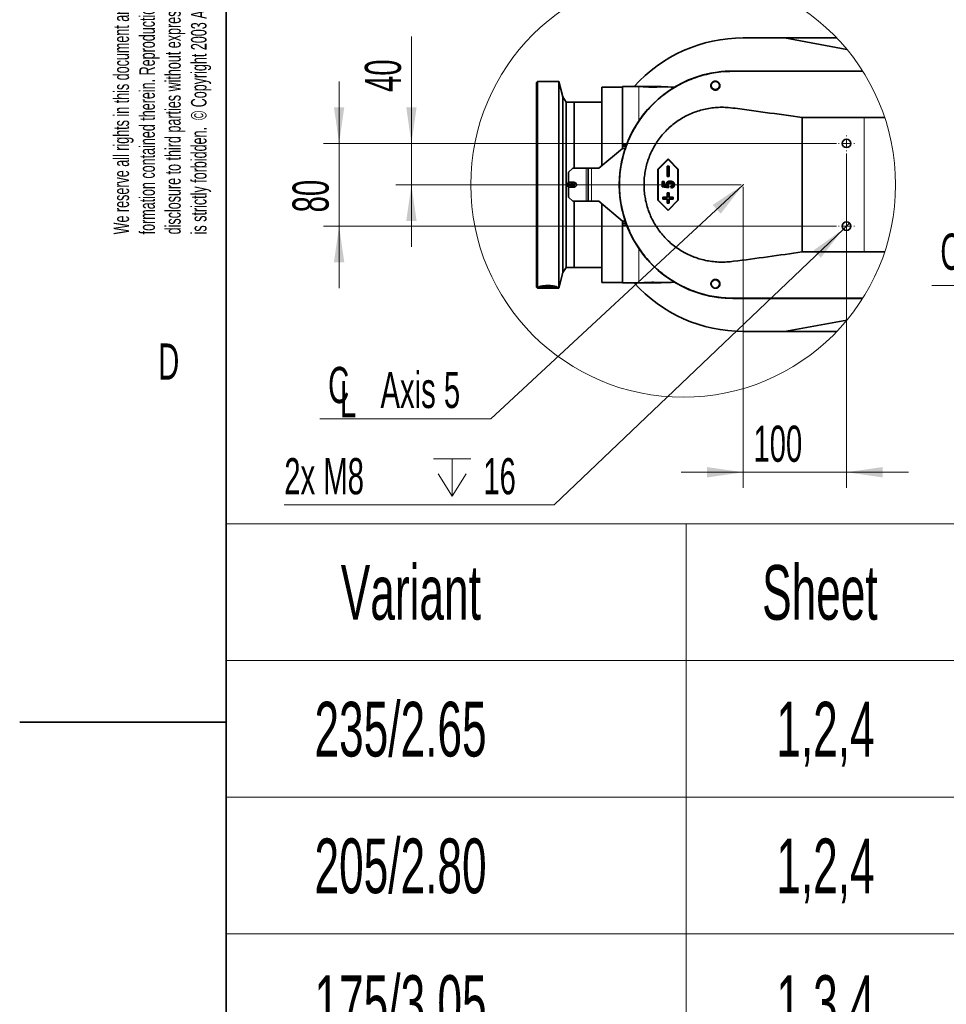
# Model space of a CAD drawing. Header units: millimetres. Extents: x 0 to 12429, y 0 to 8400.
# Tile 8 of 138: x 0 to 1794, y 2254 to 4159. Entities that reach past the tile are written whole.
import ezdxf

# ---------------------------------------------------------------- set-up
doc = ezdxf.new("R2010")
doc.units = ezdxf.units.MM
doc.header["$LTSCALE"] = 20
doc.header["$PDSIZE"] = -1
doc.styles.add('SLDTEXTSTYLE0', font='TXT', dxfattribs={"width": 0.605})
doc.dimstyles.new('SLDDIMSTYLE11', dxfattribs={"dimtxt": 70, "dimasz": 70, "dimexe": 0, "dimexo": 0.0625, "dimgap": 17.5, "dimtad": 1, "dimdec": 1, "dimlfac": 0.5, "dimrnd": 1e-09, "dimzin": 12, "dimdsep": 46, "dimtxsty": 'SLDTEXTSTYLE0', "dimsah": 1, "dimcen": 0.09, "dimadec": 0, "dimazin": 3, "dimtfac": 1, "dimtmove": 0, "dimatfit": 0, "dimfxl": 1, "dimfrac": 2, "dimtolj": 1, "dimtzin": 12, "dimarcsym": 0})
doc.dimstyles.new('SLDDIMSTYLE12', dxfattribs={"dimtxt": 70, "dimasz": 70, "dimexe": 0, "dimexo": 0.0625, "dimgap": 17.5, "dimtad": 0, "dimtih": 1, "dimtoh": 1, "dimdec": 1, "dimlfac": 0.5, "dimrnd": 1e-09, "dimzin": 12, "dimdsep": 46, "dimtxsty": 'SLDTEXTSTYLE0', "dimblk1": 'NONE', "dimsah": 1, "dimcen": 0, "dimadec": 0, "dimazin": 3, "dimtfac": 1, "dimtmove": 0, "dimatfit": 3, "dimldrblk": 'NONE', "dimfxl": 1, "dimfrac": 2, "dimtolj": 1, "dimtzin": 12, "dimarcsym": 0})
doc.dimstyles.new('SLDDIMSTYLE5', dxfattribs={"dimtxt": 0.18, "dimasz": 70, "dimexe": 0, "dimexo": 0.0625, "dimgap": 0, "dimtad": 0, "dimtih": 1, "dimtoh": 1, "dimdec": 0, "dimrnd": 1e-09, "dimzin": 0, "dimdsep": 46, "dimtxsty": 'Standard', "dimsah": 1, "dimcen": 0.09, "dimadec": 0, "dimazin": 0, "dimtfac": 70, "dimtdec": 0, "dimtofl": 0, "dimtmove": 0, "dimatfit": 3, "dimfxl": 1, "dimfrac": 2, "dimtolj": 1, "dimtzin": 0, "dimarcsym": 0})

# ---------------------------------------------------------------- blocks, each defined once
blk = doc.blocks.new('SW_NOTE_0')
at = {"color": 0, "linetype": 'Continuous', "lineweight": 0, "char_height": 30, "attachment_point": 1, "rotation": 90, "style": 'SLDTEXTSTYLE0'}
for s, insert in [('disclosure to third parties without express authority', (61.3, 0)), ('We reserve all rights in this document and in the in-', (-38.7, 0)), ('formation contained therein. Reproduction, use or', (11.3, 0)), ('is strictly forbidden.  © Copyright 2003 ABB', (111.3, 0))]:
    blk.add_mtext(s, dxfattribs=dict(at, insert=insert))
blk = doc.blocks.new('SW_TABLEANNOTATION_0')
at = {"color": 0, "linetype": 'Continuous', "lineweight": 18}
for p, q in [((0, 0), (0, -264.8)), ((0, 0), (890.1, 0)), ((890.1, 0), (890.1, -264.8)), ((890.1, 0), (1552.9, 0)), ((1552.9, 0), (1552.9, -264.8)), ((0, -264.8), (0, -529.3)), ((0, -264.8), (890.1, -264.8)), ((890.1, -264.8), (890.1, -529.3)), ((890.1, -264.8), (1552.9, -264.8)), ((1552.9, -264.8), (1552.9, -529.3)), ((0, -529.3), (0, -793.8)), ((0, -529.3), (890.1, -529.3)), ((890.1, -529.3), (890.1, -793.8)), ((890.1, -529.3), (1552.9, -529.3)), ((1552.9, -529.3), (1552.9, -793.8)), ((0, -793.8), (0, -1058.3)), ((0, -793.8), (890.1, -793.8)), ((890.1, -793.8), (890.1, -1058.3)), ((890.1, -793.8), (1552.9, -793.8)), ((1552.9, -793.8), (1552.9, -1058.3)), ((0, -1058.3), (0, -1322.9)), ((0, -1058.3), (890.1, -1058.3)), ((890.1, -1058.3), (890.1, -1322.9)), ((890.1, -1058.3), (1552.9, -1058.3)), ((1552.9, -1058.3), (1552.9, -1322.9)), ((0, -1322.9), (0, -1587.4)), ((0, -1322.9), (890.1, -1322.9)), ((890.1, -1322.9), (890.1, -1587.4)), ((890.1, -1322.9), (1552.9, -1322.9)), ((1552.9, -1322.9), (1552.9, -1587.4)), ((0, -1587.4), (0, -1851.9)), ((0, -1587.4), (890.1, -1587.4)), ((890.1, -1587.4), (890.1, -1851.9)), ((890.1, -1587.4), (1552.9, -1587.4)), ((1552.9, -1587.4), (1552.9, -1851.9)), ((0, -1851.9), (0, -2116.4)), ((0, -1851.9), (890.1, -1851.9)), ((890.1, -1851.9), (890.1, -2116.4)), ((890.1, -1851.9), (1552.9, -1851.9)), ((1552.9, -1851.9), (1552.9, -2116.4)), ((0, -2116.4), (0, -2380.9)), ((0, -2116.4), (890.1, -2116.4)), ((890.1, -2116.4), (890.1, -2380.9)), ((890.1, -2116.4), (1552.9, -2116.4)), ((1552.9, -2116.4), (1552.9, -2380.9)), ((0, -2380.9), (890.1, -2380.9)), ((890.1, -2380.9), (1552.9, -2380.9))]:
    blk.add_line(p, q, dxfattribs=at)
at = {"color": 0, "linetype": 'Continuous', "lineweight": 0, "char_height": 105.83, "attachment_point": 1, "style": 'SLDTEXTSTYLE0'}
for s, insert in [('Variant', (221.6, -80)), ('Sheet', (1037.3, -80)), ('235/2.65', (170.7, -344.6)), ('1,2,4', (1064.7, -344.6)), ('205/2.80', (170.7, -609.1)), ('1,2,4', (1064.7, -609.1)), ('175/3.05', (170.7, -873.7)), ('1,3,4', (1064.7, -873.7)), ('150/3.20', (170.7, -1138.2)), ('1,3,4', (1064.7, -1138.2)), ('200/2.60', (170.7, -1402.7)), ('5,6,7', (1064.7, -1402.7)), ('155/2.85', (170.7, -1667.2)), ('5,6,7', (1064.7, -1667.2)), ('300/2.70', (170.7, -1931.7)), ('8,9,10', (1025.5, -1931.7)), ('245/3.00', (170.7, -2196.2)), ('8,9,10', (1025.5, -2196.2))]:
    blk.add_mtext(s, dxfattribs=dict(at, insert=insert))
blk = doc.blocks.new('SW_SYMBOL_MOD_CL')
at = {"color": 0, "linetype": 'Continuous', "lineweight": 0, "char_height": 15515, "attachment_point": 5, "style": 'SLDTEXTSTYLE0'}
for s, insert in [('C', (8000, 12000)), ('L', (12000, 6000))]:
    blk.add_mtext(s, dxfattribs=dict(at, insert=insert))
blk = doc.blocks.new('SW_NOTE_0_9')
at = {"color": 0, "linetype": 'Continuous', "lineweight": 0}
for p, q in [((-331.1, 0), (0, 0)), ((0, 0), (-331.1, 0)), ((-331.1, 0), (0, 0)), ((0, 0), (-331.1, 0)), ((-331.1, 0), (0, 0)), ((0, 0), (-331.1, 0))]:
    blk.add_line(p, q, dxfattribs=at)
at = {"color": 0, "linetype": 'Continuous', "lineweight": 0, "xscale": 0.0045117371, "yscale": 0.0045117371, "zscale": 0.0045117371}
blk.add_blockref('SW_SYMBOL_MOD_CL', (-330, 10.9), dxfattribs=at)
at = {"color": 0, "linetype": 'Continuous', "lineweight": 0, "insert": (-213, 91), "char_height": 70, "attachment_point": 1, "style": 'SLDTEXTSTYLE0'}
blk.add_mtext('Axis 2', dxfattribs=at)
blk = doc.blocks.new('_D_80')
at = {"color": 7, "linetype": 'Continuous', "lineweight": 0}
for p, q in [((758.4, 3920.1), (758.4, 4126.6)), ((1581.4, 3920.1), (728.4, 3920.1)), ((758.4, 3840.1), (758.4, 3920.1)), ((1396.7, 3840.1), (728.4, 3840.1)), ((758.4, 3840.1), (758.4, 3720.1))]:
    blk.add_line(p, q, dxfattribs=at)
at = {"color": 7, "linetype": 'Continuous', "lineweight": 18}
for points in [[(758.4, 3920.1), (768.4, 3990.1), (748.4, 3990.1)], [(758.4, 3840.1), (748.4, 3770.1), (768.4, 3770.1)]]:
    blk.add_solid(points, dxfattribs=at)
at = {"color": 7, "linetype": 'Continuous', "lineweight": 18, "insert": (668.2, 4019.6), "char_height": 70, "attachment_point": 1, "rotation": 90, "style": 'SLDTEXTSTYLE0'}
blk.add_mtext('40', dxfattribs=at)
blk = doc.blocks.new('_D_81')
at = {"color": 7, "linetype": 'Continuous', "lineweight": 0}
for p, q in [((1600.7, 3900.8), (1600.7, 3253.7)), ((1400.7, 3836.1), (1400.7, 3253.7)), ((1400.7, 3283.7), (1280.7, 3283.7)), ((1400.7, 3283.7), (1600.7, 3283.7)), ((1600.7, 3283.7), (1720.7, 3283.7))]:
    blk.add_line(p, q, dxfattribs=at)
at = {"color": 7, "linetype": 'Continuous', "lineweight": 18}
for points in [[(1400.7, 3283.7), (1330.7, 3293.7), (1330.7, 3273.7)], [(1600.7, 3283.7), (1670.7, 3273.7), (1670.7, 3293.7)]]:
    blk.add_solid(points, dxfattribs=at)
at = {"color": 7, "linetype": 'Continuous', "lineweight": 18, "insert": (1420.5, 3373.9), "char_height": 70, "attachment_point": 1, "style": 'SLDTEXTSTYLE0'}
blk.add_mtext('100', dxfattribs=at)
blk = doc.blocks.new('_D_82')
at = {"color": 7, "linetype": 'Continuous', "lineweight": 0}
for p, q in [((618.4, 3920.1), (618.4, 4040.1)), ((1581.4, 3920.1), (588.4, 3920.1)), ((618.4, 3920.1), (618.4, 3760.1)), ((1581.4, 3760.1), (588.4, 3760.1)), ((618.4, 3760.1), (618.4, 3640.1))]:
    blk.add_line(p, q, dxfattribs=at)
at = {"color": 7, "linetype": 'Continuous', "lineweight": 18}
for points in [[(618.4, 3920.1), (628.4, 3990.1), (608.4, 3990.1)], [(618.4, 3760.1), (608.4, 3690.1), (628.4, 3690.1)]]:
    blk.add_solid(points, dxfattribs=at)
at = {"color": 7, "linetype": 'Continuous', "lineweight": 18, "insert": (528.2, 3786.6), "char_height": 70, "attachment_point": 1, "rotation": 90, "style": 'SLDTEXTSTYLE0'}
blk.add_mtext('80', dxfattribs=at)
blk = doc.blocks.new('SW_SYMBOL_HOLE_DEPTH')
at = {"color": 0, "linetype": 'Continuous', "lineweight": 18}
for p, q in [((0, 17500), (16000, 17500)), ((8000, 17500), (8000, 1500)), ((2000, 11100), (8000, 1500)), ((14000, 11100), (8000, 1500))]:
    blk.add_line(p, q, dxfattribs=at)
blk = doc.blocks.new('_D_83')
at = {"color": 7, "linetype": 'Continuous', "lineweight": 0}
for p, q in [((1594.7, 3754.4), (1034.6, 3220.7)), ((1606.7, 3765.8), (1594.7, 3754.4)), ((1034.6, 3220.7), (512.3, 3220.7))]:
    blk.add_line(p, q, dxfattribs=at)
at = {"color": 7, "linetype": 'Continuous', "lineweight": 18}
blk.add_solid([(1594.7, 3754.4), (1537.1, 3713.3), (1550.9, 3698.9)], dxfattribs=at)
at = {"color": 7, "linetype": 'Continuous', "lineweight": 18, "xscale": 0.0045117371, "yscale": 0.0045117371, "zscale": 0.0045117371}
blk.add_blockref('SW_SYMBOL_HOLE_DEPTH', (800.9, 3230.8), dxfattribs=at)
at = {"color": 7, "linetype": 'Continuous', "lineweight": 18, "char_height": 70, "attachment_point": 1, "style": 'SLDTEXTSTYLE0'}
for s, insert in [('2x M8', (512.3, 3311.1)), ('16', (897.6, 3311.1))]:
    blk.add_mtext(s, dxfattribs=dict(at, insert=insert))
blk = doc.blocks.new('_None')
blk = doc.blocks.new('SW_NOTE_0_15')
at = {"color": 0, "linetype": 'Continuous', "lineweight": 0}
for p, q in [((-331.1, 0), (0, 0)), ((0, 0), (-331.1, 0)), ((-331.1, 0), (0, 0)), ((0, 0), (-331.1, 0)), ((-331.1, 0), (0, 0)), ((0, 0), (-331.1, 0))]:
    blk.add_line(p, q, dxfattribs=at)
at = {"color": 0, "linetype": 'Continuous', "lineweight": 0, "xscale": 0.0045117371, "yscale": 0.0045117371, "zscale": 0.0045117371}
blk.add_blockref('SW_SYMBOL_MOD_CL', (-330.7, 10.7), dxfattribs=at)
at = {"color": 0, "linetype": 'Continuous', "lineweight": 0, "insert": (-213.7, 90.8), "char_height": 70, "attachment_point": 1, "style": 'SLDTEXTSTYLE0'}
blk.add_mtext('Axis 5', dxfattribs=at)
blk = doc.blocks.new('SW_CENTERMARKSYMBOL_19')
at = {"color": 0, "linetype": 'Continuous', "lineweight": 18}
for p, q in [((-14, 0), (-15.3, 0)), ((0, 0), (-7, 0)), ((0, 14), (0, 15.3)), ((0, 0), (0, 7)), ((0, 0), (0, -7)), ((0, 0), (7, 0)), ((14, 0), (15.3, 0)), ((0, -14), (0, -15.3))]:
    blk.add_line(p, q, dxfattribs=at)
blk = doc.blocks.new('SW_CENTERMARKSYMBOL_20')
at = {"color": 0, "linetype": 'Continuous', "lineweight": 18}
for p, q in [((-14, 0), (-15.3, 0)), ((0, 0), (-7, 0)), ((0, 14), (0, 15.3)), ((0, 0), (0, 7)), ((0, 0), (0, -7)), ((0, 0), (7, 0)), ((14, 0), (15.3, 0)), ((0, -14), (0, -15.3))]:
    blk.add_line(p, q, dxfattribs=at)

msp = doc.modelspace()

# ---------------------------------------------------------------- linework, layer by layer
at = {"color": 7, "linetype": 'Continuous', "lineweight": 35}
for p, q in [((400, 200), (400, 8200)), ((1480.511235, 4124.105716), (1400.715039, 4124.105716)), ((1480.511235, 4124.105716), (1601.477669, 4102.019096)), ((1480.511235, 4124.105716), (1581.853913, 4124.105716)), ((1380.715059, 4060.105586), (1631.876515, 4060.105586)), ((1631.920741, 4060.03573), (1380.715059, 4060.03573)), ((1380.715059, 4059.673095), (1632.149981, 4059.673095)), ((1002.715157, 4040.105605), (1000.715063, 4038.10575)), ((1043.715046, 4040.105605), (1002.715157, 4040.105605)), ((1002.715157, 4040.105605), (1002.715157, 3840.105677)), ((1051.791476, 4009.964252), (1043.715046, 4040.105605)), ((1043.715046, 3840.105677), (1043.715046, 4040.105605)), ((1000.715063, 3840.105677), (1000.715063, 4038.10575)), ((1166.714953, 4029.105687), (1126.714991, 4029.105687)), ((1126.714991, 3876.636768), (1126.714991, 4029.105687)), ((1198.715018, 4030.105615), (1166.714953, 4030.105615)), ((1166.714953, 3918.054843), (1166.714953, 4030.105615)), ((1203.715132, 4030.105615), (1203.715132, 4030.095363)), ((1241.715, 4030.105615), (1203.715132, 4030.105615)), ((1241.715, 4029.575134), (1241.715, 4030.105615)), ((1057.714985, 4000.105643), (1051.791476, 4009.964252)), ((1051.791476, 3840.105677), (1051.791476, 4009.964252)), ((1073.715018, 4000.105643), (1057.714985, 4000.105643)), ((1057.714985, 3840.105677), (1057.714985, 4000.105643)), ((1126.714991, 4000.105643), (1073.715018, 4000.105643)), ((1073.715018, 4000.105643), (1073.715018, 3872.105622)), ((1515.015529, 3970.105672), (1515.015529, 3710.105682)), ((1515.015529, 3970.105672), (1634.715007, 3970.105672)), ((1634.715007, 3970.105672), (1674.584673, 3970.105672)), ((1167.078303, 3910.505676), (1121.315048, 3872.105622)), ((1166.714953, 3918.054843), (1174.987362, 3918.054843)), ((1166.714953, 3918.054843), (1166.714953, 3915.105725)), ((1166.714953, 3914.400363), (1166.714953, 3915.105725)), ((1166.714953, 3914.400363), (1166.714953, 3910.200739)), ((1173.639344, 3914.400363), (1166.714953, 3914.400363)), ((1172.283219, 3910.505676), (1167.078303, 3910.505676)), ((1255.170153, 3890.105629), (1235.246228, 3870.105648)), ((1255.146788, 3889.073396), (1235.951708, 3869.804883)), ((1255.146788, 3889.073396), (1255.170153, 3890.105629)), ((1274.342106, 3869.804883), (1255.146788, 3889.073396)), ((1275.094078, 3870.105648), (1255.170153, 3890.105629)), ((1070.714997, 3872.105622), (1062.7151, 3864.105725)), ((1070.714997, 3872.105622), (1096.715019, 3872.105622)), ((1100.714968, 3872.105622), (1096.715019, 3872.105622)), ((1100.714968, 3872.105622), (1100.714968, 3808.105731)), ((1100.714968, 3872.105622), (1106.71501, 3872.105622)), ((1121.315048, 3872.105622), (1106.71501, 3872.105622)), ((1235.246228, 3870.105648), (1235.246228, 3810.105705)), ((1235.951708, 3869.804883), (1235.246228, 3870.105648)), ((1235.951708, 3869.804883), (1235.951708, 3810.40647)), ((1254.10323, 3875.377321), (1253.351258, 3876.10569)), ((1257.336186, 3876.10569), (1253.351258, 3876.10569)), ((1253.351258, 3876.10569), (1253.351258, 3856.105709)), ((1256.630705, 3875.377321), (1254.10323, 3875.377321)), ((1254.10323, 3875.377321), (1254.10323, 3856.833959)), ((1256.630705, 3875.377321), (1257.336186, 3876.10569)), ((1256.630705, 3856.833959), (1256.630705, 3875.377321)), ((1257.336186, 3856.105709), (1257.336186, 3876.10569)), ((1274.342106, 3869.804883), (1275.094078, 3870.105648)), ((1274.342106, 3810.40647), (1274.342106, 3869.804883)), ((1275.094078, 3810.105705), (1275.094078, 3870.105648)), ((1062.7151, 3845.105672), (1062.7151, 3864.105725)), ((1254.10323, 3856.833959), (1253.351258, 3856.105709)), ((1253.351258, 3856.105709), (1257.336186, 3856.105709)), ((1254.10323, 3856.833959), (1256.630705, 3856.833959)), ((1256.630705, 3856.833959), (1257.336186, 3856.105709)), ((1000.715063, 3642.105723), (1000.715063, 3840.105677)), ((1002.715157, 3840.105677), (1002.715157, 3640.105629)), ((1043.715046, 3640.105629), (1043.715046, 3840.105677)), ((1051.791476, 3670.247102), (1051.791476, 3840.105677)), ((1057.714985, 3680.10571), (1057.714985, 3840.105677)), ((1072.71509, 3845.105672), (1062.7151, 3845.105672)), ((1062.7151, 3816.105628), (1062.7151, 3835.105682)), ((1062.7151, 3835.105682), (1072.71509, 3835.105682)), ((1073.715018, 3845.004702), (1073.715018, 3835.206652)), ((1073.715018, 3840.105677), (1073.715018, 3845.004702)), ((1073.715018, 3835.206652), (1073.715018, 3840.105677)), ((1243.699835, 3846.183562), (1247.7365, 3846.183562)), ((1243.699835, 3835.897827), (1243.699835, 3846.183562)), ((1244.451807, 3845.455313), (1243.699835, 3846.183562)), ((1244.451807, 3836.522246), (1243.699835, 3835.897827)), ((1255.809592, 3834.027791), (1243.699835, 3835.897827)), ((1244.451807, 3836.522246), (1244.451807, 3845.455313)), ((1244.451807, 3845.455313), (1247.031019, 3845.455313)), ((1255.254792, 3834.853912), (1244.451807, 3836.522246)), ((1247.031019, 3845.455313), (1247.7365, 3846.183562)), ((1247.031019, 3845.455313), (1247.031019, 3838.112855)), ((1247.031019, 3838.112855), (1247.7365, 3838.737154)), ((1247.031019, 3838.112855), (1253.523396, 3837.10959)), ((1247.7365, 3846.183562), (1247.7365, 3838.737154)), ((1247.7365, 3838.737154), (1252.05426, 3838.06994)), ((1253.523396, 3837.10959), (1252.05426, 3838.06994)), ((1255.658673, 3836.874628), (1255.254792, 3834.853912)), ((1255.254792, 3834.853912), (1255.809592, 3834.027791)), ((1256.430434, 3837.134862), (1255.809592, 3834.027791)), ((1261.08794, 3833.716059), (1260.467098, 3837.45637)), ((1261.713074, 3834.539318), (1261.329935, 3836.847568)), ((1062.7151, 3816.105628), (1070.714997, 3808.105731)), ((1246.133612, 3815.377379), (1245.381878, 3816.105628)), ((1253.351258, 3816.105628), (1245.381878, 3816.105628)), ((1245.381878, 3816.105628), (1245.381878, 3812.10568)), ((1246.133612, 3812.833929), (1245.381878, 3812.10568)), ((1245.381878, 3812.10568), (1253.351258, 3812.10568)), ((1246.133612, 3815.377379), (1246.133612, 3812.833929)), ((1254.10323, 3815.377379), (1246.133612, 3815.377379)), ((1246.133612, 3812.833929), (1254.10323, 3812.833929)), ((1254.10323, 3823.377395), (1253.351258, 3824.105644)), ((1257.336186, 3824.105644), (1253.351258, 3824.105644)), ((1253.351258, 3824.105644), (1253.351258, 3816.105628)), ((1254.10323, 3815.377379), (1253.351258, 3816.105628)), ((1254.10323, 3812.833929), (1253.351258, 3812.10568)), ((1253.351258, 3812.10568), (1253.351258, 3804.105663)), ((1254.10323, 3823.377395), (1254.10323, 3815.377379)), ((1256.630705, 3823.377395), (1254.10323, 3823.377395)), ((1254.10323, 3812.833929), (1254.10323, 3804.834032)), ((1256.630705, 3823.377395), (1257.336186, 3824.105644)), ((1256.630705, 3815.377379), (1256.630705, 3823.377395)), ((1256.630705, 3815.377379), (1257.336186, 3816.105628)), ((1264.600323, 3815.377379), (1256.630705, 3815.377379)), ((1256.630705, 3812.833929), (1264.600323, 3812.833929)), ((1256.630705, 3804.834032), (1256.630705, 3812.833929)), ((1256.630705, 3812.833929), (1257.336186, 3812.10568)), ((1257.336186, 3816.105628), (1257.336186, 3824.105644)), ((1265.305804, 3816.105628), (1257.336186, 3816.105628)), ((1257.336186, 3812.10568), (1265.305804, 3812.10568)), ((1257.336186, 3804.105663), (1257.336186, 3812.10568)), ((1264.600323, 3815.377379), (1265.305804, 3816.105628)), ((1264.600323, 3812.833929), (1264.600323, 3815.377379)), ((1264.600323, 3812.833929), (1265.305804, 3812.10568)), ((1265.305804, 3812.10568), (1265.305804, 3816.105628)), ((1096.715019, 3808.105731), (1070.714997, 3808.105731)), ((1073.715018, 3808.105731), (1073.715018, 3680.10571)), ((1096.715019, 3808.105731), (1100.714968, 3808.105731)), ((1106.71501, 3808.105731), (1100.714968, 3808.105731)), ((1106.71501, 3808.105731), (1121.315048, 3808.105731)), ((1121.315048, 3808.105731), (1167.078303, 3769.705677)), ((1126.714991, 3651.105666), (1126.714991, 3803.574586)), ((1235.951708, 3810.40647), (1235.246228, 3810.105705)), ((1235.246228, 3810.105705), (1255.170153, 3790.105725)), ((1235.951708, 3810.40647), (1255.146788, 3791.137839)), ((1254.10323, 3804.834032), (1253.351258, 3804.105663)), ((1253.351258, 3804.105663), (1257.336186, 3804.105663)), ((1254.10323, 3804.834032), (1256.630705, 3804.834032)), ((1255.146788, 3791.137839), (1274.342106, 3810.40647)), ((1255.170153, 3790.105725), (1275.094078, 3810.105705)), ((1256.630705, 3804.834032), (1257.336186, 3804.105663)), ((1274.342106, 3810.40647), (1275.094078, 3810.105705)), ((1255.146788, 3791.137839), (1255.170153, 3790.105725)), ((1166.714953, 3770.010495), (1166.714953, 3765.810991)), ((1166.714953, 3765.810991), (1173.639344, 3765.810991)), ((1166.714953, 3765.810991), (1166.714953, 3765.105629)), ((1166.714953, 3765.105629), (1166.714953, 3762.156391)), ((1174.987362, 3762.156391), (1166.714953, 3762.156391)), ((1166.714953, 3650.10562), (1166.714953, 3762.156391)), ((1167.078303, 3769.705677), (1172.283219, 3769.705677)), ((1634.715007, 3710.105682), (1515.015529, 3710.105682)), ((1674.584673, 3710.105682), (1634.715007, 3710.105682)), ((1051.791476, 3670.247102), (1057.714985, 3680.10571)), ((1057.714985, 3680.10571), (1073.715018, 3680.10571)), ((1073.715018, 3680.10571), (1126.714991, 3680.10571)), ((1043.715046, 3640.105629), (1051.791476, 3670.247102)), ((1000.715063, 3642.105723), (1002.715157, 3640.105629)), ((1002.715157, 3640.105629), (1043.715046, 3640.105629)), ((1126.714991, 3651.105666), (1166.714953, 3651.105666)), ((1166.714953, 3650.10562), (1198.715018, 3650.10562)), ((1203.715132, 3650.10562), (1241.715, 3650.10562)), ((1241.715, 3650.10562), (1241.715, 3650.637889)), ((1632.149981, 3620.538259), (1380.715059, 3620.538259)), ((1380.715059, 3620.175505), (1561.35218, 3620.175505)), ((1631.876395, 3620.105648), (1380.715059, 3620.105648)), ((1561.35218, 3620.175505), (1561.399983, 3620.245362)), ((1580.03013, 3620.245362), (1561.399983, 3620.245362)), ((1580.03013, 3620.245362), (1580.077933, 3620.175505)), ((1580.077933, 3620.175505), (1631.920622, 3620.175505)), ((1480.511235, 3556.105638), (1601.477669, 3578.192377)), ((1400.715039, 3556.105638), (1480.511235, 3556.105638)), ((1480.511235, 3556.105638), (1581.854032, 3556.105638)), ((0, 2800), (400, 2800))]:
    msp.add_line(p, q, dxfattribs=at)
at = {"color": 8, "linetype": 'Continuous', "lineweight": 18}
for p, q in [((1380.715059, 4059.673095), (1380.715059, 4060.03573)), ((1198.715018, 4030.105615), (1198.715018, 3963.701749)), ((1634.715007, 3710.105682), (1634.715007, 3970.105672)), ((1173.893975, 3915.105725), (1166.714953, 3915.105725)), ((1096.715019, 3872.105622), (1096.715019, 3808.105731)), ((1106.71501, 3872.105622), (1106.71501, 3808.105731)), ((1173.893975, 3765.105629), (1166.714953, 3765.105629)), ((1198.715018, 3716.509605), (1198.715018, 3650.10562)), ((1380.715059, 3620.538259), (1380.715059, 3620.175505))]:
    msp.add_line(p, q, dxfattribs=at)
at = {"color": 7, "linetype": 'Continuous', "lineweight": 35, "flags": 128}
for points in [[(1264.63537, 3840.215707), (1264.341877, 3840.220237), (1263.882445, 3840.22739)], [(1007.276343, 3643.251324), (1007.851408, 3643.026614), (1009.471939, 3642.627621), (1011.711882, 3642.283464), (1014.466093, 3642.010117), (1017.606304, 3641.820455), (1020.985173, 3641.723418), (1024.444865, 3641.723418), (1027.823971, 3641.820455), (1030.963944, 3642.010117), (1033.718155, 3642.283464), (1035.958098, 3642.627621), (1037.578629, 3643.026614), (1038.087891, 3643.220568)]]:
    msp.add_lwpolyline(points, dxfattribs=at)
at = {"color": 7, "linetype": 'Continuous', "lineweight": 18}
msp.add_circle((1284.449741, 3840.068616), 411.224127, dxfattribs=at)
at = {"color": 7, "linetype": 'Continuous', "lineweight": 35}
for centre, radius in [((1346.86028, 4032.105684), 7.999983), ((1600.715038, 3920.105644), 8.299988), ((1061.714969, 3840.105593), 1.599976), ((1068.715142, 3840.105677), 1.599976), ((1600.715046, 3760.105719), 8.300028), ((1346.86028, 3648.105621), 7.999983)]:
    msp.add_circle(centre, radius, dxfattribs=at)
for centre, radius, start, end in [((1400.71502, 3840.106201), 283.999515, 89.999996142, 138.009054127), ((1380.715048, 3840.105617), 219.999969, 89.999997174, 270.000002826), ((1380.715074, 3840.105617), 219.930112, 90.000003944, 269.999996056), ((1198.799148, 2258.304495), 1771.801122, 89.839910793, 90.002720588), ((1198.601518, 2226.244046), 1803.863232, 87.808451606, 88.63755409), ((1072.714971, 3840.105677), 4.999995, 270.001366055, 89.998633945), ((1020.380311, 3711.424098), 70.012969, 258.340965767, 271.911081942), ((1025.05202, 3711.370436), 69.959405, 268.085770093, 281.671152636), ((1400.71517, 3840.10573), 284.000092, 221.991030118, 269.999973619), ((1198.715252, 5446.602256), 1796.496637, 269.99999253, 270.166981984), ((1198.634508, 5452.52336), 1802.41896, 271.36176107, 272.192255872)]:
    msp.add_arc(centre, radius, start, end, dxfattribs=at)
for points, knots in [([(1380.715059, 3620.538259), (1374.630874, 3620.685138), (1362.46252, 3620.978896), (1344.159988, 3623.356112), (1325.942652, 3627.201069), (1308.120002, 3632.610695), (1290.984667, 3639.436426), (1274.47156, 3647.655896), (1258.561624, 3657.336729), (1243.531767, 3668.334835), (1229.621533, 3680.44909), (1216.759605, 3693.671388), (1204.950392, 3708.073073), (1194.408106, 3723.426633), (1185.291877, 3739.462836), (1177.531258, 3756.197406), (1171.154814, 3773.696757), (1166.288823, 3791.67441), (1162.994766, 3809.823776), (1161.211007, 3828.182823), (1160.986398, 3846.805284), (1162.345081, 3865.379702), (1165.244219, 3883.596385), (1169.637849, 3901.511612), (1175.590328, 3919.159266), (1183.020972, 3936.237406), (1191.786612, 3952.468094), (1201.863371, 3967.919133), (1213.321497, 3982.602377), (1225.986548, 3996.257868), (1239.630136, 4008.67173), (1254.252283, 4019.915909), (1269.924125, 4029.977664), (1286.394655, 4038.671698), (1303.378236, 4045.868064), (1320.898573, 4051.645338), (1339.018372, 4055.926424), (1359.040737, 4059.023896), (1373.009249, 4059.442287), (1380.715059, 4059.673095)], [0, 0, 0, 0, 0.0264617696, 0.0529234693, 0.0801539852, 0.1073845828, 0.1338464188, 0.1603084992, 0.1875392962, 0.2147700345, 0.2412330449, 0.2676957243, 0.294927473, 0.322158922, 0.3486222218, 0.3750857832, 0.4023180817, 0.4295504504, 0.4560125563, 0.4824745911, 0.5097053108, 0.5369361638, 0.5633991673, 0.5898620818, 0.6170937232, 0.6443256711, 0.6707893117, 0.6972526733, 0.7244852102, 0.7517175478, 0.778179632, 0.80464191, 0.8318725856, 0.8591034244, 0.8855666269, 0.9120296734, 0.9392613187, 0.9664931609, 1, 1, 1, 1]), ([(1338.311599, 4032.89392), (1338.287637, 4032.631491), (1338.165348, 4031.292209), (1338.61343, 4028.62042), (1340.472601, 4025.73767), (1343.03677, 4023.962388), (1345.607198, 4023.171799), (1348.124213, 4023.170051), (1350.426794, 4023.848372), (1352.376131, 4025.032593), (1354.165148, 4026.88985), (1355.428036, 4029.515359), (1355.716663, 4032.856145), (1354.703126, 4036.114933), (1352.582177, 4038.62039), (1350.10574, 4040.040494), (1347.564153, 4040.611999), (1345.122444, 4040.446815), (1342.898749, 4039.645107), (1340.886256, 4038.244784), (1339.049946, 4036.027677), (1338.570598, 4033.993188), (1338.311599, 4032.89392)], [0, 0, 0, 0, 0.0146060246, 0.0745403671, 0.1460791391, 0.1984587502, 0.2443858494, 0.2931884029, 0.3357570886, 0.3759212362, 0.4183043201, 0.4771456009, 0.5335960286, 0.6005383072, 0.6606190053, 0.7113102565, 0.7561711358, 0.8031815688, 0.8450248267, 0.8855897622, 0.9381822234, 1, 1, 1, 1]), ([(1236.033724, 4029.233957), (1234.290918, 4029.159979), (1230.502204, 4028.999157), (1224.593566, 4028.946716), (1218.479466, 4029.062149), (1212.842885, 4029.333144), (1208.311199, 4029.664074), (1205.406714, 4029.927523), (1204.072733, 4030.062509), (1203.750418, 4030.095124)], [0, 0, 0, 0, 0.1618825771, 0.3519190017, 0.548272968, 0.7293468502, 0.8755649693, 0.9699341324, 1, 1, 1, 1]), ([(1241.490887, 4029.575134), (1241.387972, 4029.5674), (1240.449029, 4029.496845), (1238.630575, 4029.372127), (1236.913544, 4029.280769), (1236.033724, 4029.233957)], [0, 0, 0, 0, 0.0566240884, 0.5166065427, 1, 1, 1, 1]), ([(1515.015529, 3970.105672), (1491.172057, 3973.498838), (1455.40619, 3978.58868), (1413.604459, 3984.019002), (1389.764286, 3987.433211), (1373.665508, 3989.482036), (1359.264313, 3990.086531), (1346.592928, 3989.520904), (1333.863049, 3987.894348), (1321.343531, 3985.196207), (1309.178888, 3981.486748), (1297.387728, 3976.795011), (1285.893849, 3971.061132), (1274.937382, 3964.367056), (1264.639758, 3956.810295), (1255.017152, 3948.413639), (1246.033733, 3939.109261), (1237.947791, 3929.125513), (1230.805048, 3918.576776), (1224.641531, 3907.586256), (1219.364766, 3895.970862), (1215.140453, 3884.044998), (1211.945436, 3871.83906), (1209.803369, 3859.518092), (1208.687253, 3846.910139), (1208.647655, 3834.336293), (1209.66308, 3821.816578), (1211.70269, 3809.511733), (1214.801572, 3797.277682), (1218.904311, 3785.418616), (1223.985246, 3773.945601), (1229.972116, 3763.00411), (1236.930635, 3752.478981), (1244.714894, 3742.634795), (1253.297476, 3733.475261), (1262.557184, 3725.106699), (1272.594067, 3717.450988), (1283.214624, 3710.681143), (1294.398966, 3704.798089), (1306.005967, 3699.876166), (1318.118359, 3695.888379), (1330.503879, 3692.938323), (1343.101594, 3691.028592), (1355.837518, 3690.183247), (1368.761959, 3690.352601), (1421.943414, 3696.678695), (1470.632715, 3703.702825), (1515.015529, 3710.105682)], [0, 0, 0, 0, 0.0919568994, 0.1379378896, 0.1609370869, 0.1839245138, 0.1998614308, 0.2159077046, 0.2322966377, 0.2488053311, 0.264747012, 0.2808009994, 0.2972038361, 0.313731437, 0.3297644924, 0.3459166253, 0.3624354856, 0.3790854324, 0.3949075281, 0.4110218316, 0.4271400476, 0.443561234, 0.4592684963, 0.475260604, 0.4912540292, 0.5075400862, 0.5232107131, 0.5391600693, 0.5551073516, 0.5713417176, 0.5870146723, 0.6029631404, 0.6189072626, 0.6351346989, 0.6508225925, 0.6667806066, 0.6827340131, 0.6989656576, 0.7148121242, 0.7309314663, 0.747047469, 0.7634455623, 0.7794875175, 0.7956385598, 0.8121360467, 0.8287522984, 1, 1, 1, 1]), ([(1064.221428, 3838.465953), (1064.097518, 3838.301476), (1063.770011, 3837.866748), (1063.024585, 3837.360127), (1062.036979, 3837.080901), (1061.008503, 3837.146357), (1060.059589, 3837.548111), (1059.298961, 3838.24114), (1058.814565, 3839.144219), (1058.65823, 3840.152346), (1058.845004, 3841.152309), (1059.351852, 3842.034089), (1060.123138, 3842.701506), (1061.075351, 3843.079533), (1062.103076, 3843.122587), (1063.089259, 3842.822873), (1063.919288, 3842.214073), (1064.498514, 3841.365347), (1064.756523, 3840.38092), (1064.692224, 3839.35552), (1064.378308, 3838.762376), (1064.221428, 3838.465953)], [0, 0, 0, 0, 0.03291283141, 0.08699149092, 0.14081799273, 0.19486147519, 0.24896797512, 0.30295746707, 0.35669110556, 0.41015395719, 0.46342631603, 0.51671391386, 0.57017558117, 0.62391862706, 0.67791424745, 0.73201020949, 0.78605301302, 0.8398754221, 0.89341753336, 0.94673546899, 1, 1, 1, 1]), ([(1071.221398, 3838.465953), (1071.097487, 3838.301476), (1070.769981, 3837.866748), (1070.024554, 3837.360124), (1069.036952, 3837.08091), (1068.008537, 3837.146316), (1067.059732, 3837.548175), (1066.299209, 3838.241198), (1065.814477, 3839.144148), (1065.658216, 3840.152355), (1065.844969, 3841.152307), (1066.351823, 3842.034089), (1067.123107, 3842.701506), (1068.075322, 3843.079534), (1069.103039, 3843.122584), (1070.089252, 3842.822886), (1070.919208, 3842.213996), (1071.498837, 3841.365469), (1071.756398, 3840.380868), (1071.692217, 3839.355527), (1071.378285, 3838.762379), (1071.221398, 3838.465953)], [0, 0, 0, 0, 0.0329128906, 0.0869916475, 0.1408182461, 0.1948618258, 0.2489566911, 0.3029462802, 0.3566860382, 0.410148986, 0.4634214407, 0.5167091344, 0.570170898, 0.6239140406, 0.6779097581, 0.7320058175, 0.7860487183, 0.8398784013, 0.8934173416, 0.9467353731, 1, 1, 1, 1]), ([(1251.151846, 3840.79721), (1251.22729, 3841.546012), (1251.371603, 3842.978359), (1252.304917, 3844.301462), (1252.888075, 3844.866534), (1252.985762, 3844.96119)], [0, 0, 0, 0, 0.4769770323, 0.9123867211, 1, 1, 1, 1]), ([(1251.904295, 3840.807462), (1251.825697, 3840.806382), (1251.661029, 3840.804118), (1251.410211, 3840.800821), (1251.237995, 3840.798414), (1251.151846, 3840.79721)], [0, 0, 0, 0, 0.3133714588, 0.6565262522, 1, 1, 1, 1]), ([(1252.05426, 3838.06994), (1251.856449, 3838.39728), (1251.459221, 3839.054615), (1251.193657, 3840.00528), (1251.162609, 3840.593349), (1251.151846, 3840.79721)], [0, 0, 0, 0, 0.3932338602, 0.7896573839, 1, 1, 1, 1]), ([(1251.904295, 3840.807462), (1251.966817, 3841.444815), (1252.087987, 3842.680049), (1252.894043, 3843.835374), (1253.410814, 3844.336122), (1253.502892, 3844.425345)], [0, 0, 0, 0, 0.4669731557, 0.9050262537, 1, 1, 1, 1]), ([(1253.523396, 3837.10959), (1253.283899, 3837.501135), (1252.924666, 3838.08843), (1252.437164, 3838.866492), (1252.052969, 3839.623203), (1251.930443, 3840.301715), (1251.907434, 3840.74676), (1251.904295, 3840.807462)], [0, 0, 0, 0, 0.3363643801, 0.5045273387, 0.6731901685, 0.9554248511, 1, 1, 1, 1]), ([(1252.985762, 3844.96119), (1253.757681, 3845.527146), (1255.286488, 3846.648037), (1257.533526, 3847.077102), (1258.806136, 3847.109759), (1259.15222, 3847.11864)], [0, 0, 0, 0, 0.4261151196, 0.8439328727, 1, 1, 1, 1]), ([(1253.502892, 3844.425345), (1253.444249, 3844.486189), (1253.271988, 3844.664916), (1253.099518, 3844.843441), (1252.985762, 3844.96119)], [0, 0, 0, 0, 0.3404310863, 1, 1, 1, 1]), ([(1253.502892, 3844.425345), (1254.194771, 3844.933343), (1255.570921, 3845.943756), (1257.632428, 3846.348084), (1258.822497, 3846.380552), (1259.174393, 3846.390152)], [0, 0, 0, 0, 0.4159343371, 0.8272957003, 1, 1, 1, 1]), ([(1259.267138, 3843.795085), (1258.708556, 3843.775412), (1257.586014, 3843.735875), (1256.085436, 3843.266944), (1254.977356, 3842.394137), (1254.287576, 3841.319412), (1254.210464, 3840.493039), (1254.172371, 3840.084815)], [0, 0, 0, 0, 0.2370776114, 0.4764374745, 0.6517514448, 0.8279672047, 1, 1, 1, 1]), ([(1254.172371, 3840.084815), (1254.273143, 3840.085685), (1254.508383, 3840.087716), (1254.743622, 3840.089815), (1254.87809, 3840.091014)], [0, 0, 0, 0, 0.42837797, 1, 1, 1, 1]), ([(1254.172371, 3840.084815), (1254.224434, 3839.603594), (1254.330237, 3838.625665), (1254.98535, 3837.561734), (1255.494917, 3837.041736), (1255.658673, 3836.874628)], [0, 0, 0, 0, 0.3966736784, 0.8061141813, 1, 1, 1, 1]), ([(1259.244488, 3843.066716), (1258.754659, 3843.050535), (1257.770245, 3843.018016), (1256.476677, 3842.645107), (1255.535313, 3841.933923), (1255.006894, 3841.113655), (1254.883072, 3840.453274), (1254.878619, 3840.129472), (1254.87809, 3840.091014)], [0, 0, 0, 0, 0.2481751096, 0.4987604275, 0.6667913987, 0.8358701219, 0.9805063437, 1, 1, 1, 1]), ([(1254.87809, 3840.091014), (1254.922496, 3839.685565), (1255.01137, 3838.874095), (1255.638023, 3837.870405), (1256.182279, 3837.365208), (1256.430434, 3837.134862)], [0, 0, 0, 0, 0.3520296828, 0.7045563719, 1, 1, 1, 1]), ([(1255.658673, 3836.874628), (1255.787261, 3836.917185), (1256.045002, 3837.002485), (1256.301769, 3837.090672), (1256.430434, 3837.134862)], [0, 0, 0, 0, 0.4989058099, 1, 1, 1, 1]), ([(1259.174393, 3846.390152), (1259.170638, 3846.511586), (1259.16313, 3846.754412), (1259.155856, 3846.997245), (1259.15222, 3847.11864)], [0, 0, 0, 0, 0.50008672, 1, 1, 1, 1]), ([(1259.15222, 3847.11864), (1260.48929, 3846.970333), (1262.78996, 3846.715144), (1265.384446, 3845.21708), (1266.886655, 3843.549456), (1267.528142, 3841.887735), (1267.584374, 3840.779612), (1267.608689, 3840.300465)], [0, 0, 0, 0, 0.3308608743, 0.56930561, 0.7250406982, 0.8811089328, 1, 1, 1, 1]), ([(1259.174393, 3846.390152), (1260.390816, 3846.259373), (1262.487821, 3846.033921), (1264.842704, 3844.706234), (1266.22273, 3843.254756), (1266.826365, 3841.767514), (1266.879021, 3840.75493), (1266.90297, 3840.294385)], [0, 0, 0, 0, 0.3320398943, 0.5724069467, 0.7229578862, 0.8739951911, 1, 1, 1, 1]), ([(1259.267138, 3843.795085), (1259.263303, 3843.673691), (1259.255634, 3843.430905), (1259.248203, 3843.188112), (1259.244488, 3843.066716)], [0, 0, 0, 0, 0.5000050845, 1, 1, 1, 1]), ([(1263.882445, 3840.22739), (1263.849643, 3840.519434), (1263.78644, 3841.082161), (1263.237802, 3841.867391), (1262.333429, 3842.56836), (1260.917819, 3843.010108), (1259.836931, 3843.046674), (1259.244488, 3843.066716)], [0, 0, 0, 0, 0.1440239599, 0.2775130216, 0.4627856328, 0.7055490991, 1, 1, 1, 1]), ([(1264.63537, 3840.215707), (1264.590463, 3840.613651), (1264.504299, 3841.377173), (1263.780701, 3842.398503), (1262.641522, 3843.260057), (1261.037565, 3843.73608), (1259.857233, 3843.775418), (1259.267138, 3843.795085)], [0, 0, 0, 0, 0.1647650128, 0.3161291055, 0.5069628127, 0.7535109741, 1, 1, 1, 1]), ([(1260.467098, 3837.45637), (1261.053611, 3837.550342), (1262.00545, 3837.702848), (1263.092731, 3838.469657), (1263.763671, 3839.286738), (1263.846291, 3839.94106), (1263.882445, 3840.22739)], [0, 0, 0, 0, 0.3656120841, 0.5933440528, 0.8220484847, 1, 1, 1, 1]), ([(1261.329935, 3836.847568), (1261.185775, 3836.946237), (1260.89527, 3837.145071), (1260.610536, 3837.352085), (1260.467098, 3837.45637)], [0, 0, 0, 0, 0.4962417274, 1, 1, 1, 1]), ([(1267.608689, 3840.300465), (1267.534289, 3839.459327), (1267.399883, 3837.93977), (1266.219628, 3836.037185), (1264.504893, 3834.600667), (1262.671046, 3833.942594), (1261.451505, 3833.768083), (1261.08794, 3833.716059)], [0, 0, 0, 0, 0.2444575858, 0.441624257, 0.6382306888, 0.8921507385, 1, 1, 1, 1]), ([(1261.713074, 3834.539318), (1261.609699, 3834.4006), (1261.403796, 3834.124301), (1261.192936, 3833.851766), (1261.08794, 3833.716059)], [0, 0, 0, 0, 0.5020578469, 1, 1, 1, 1]), ([(1261.329935, 3836.847568), (1261.898733, 3837.016771), (1262.90504, 3837.316123), (1263.92804, 3838.266009), (1264.529829, 3839.225205), (1264.600303, 3839.886599), (1264.63537, 3840.215707)], [0, 0, 0, 0, 0.3457427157, 0.6116829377, 0.8067745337, 1, 1, 1, 1]), ([(1266.90297, 3840.294385), (1266.85008, 3839.613755), (1266.751132, 3838.340418), (1265.816403, 3836.684763), (1264.473261, 3835.464579), (1263.019966, 3834.822569), (1262.066125, 3834.615837), (1261.713074, 3834.539318)], [0, 0, 0, 0, 0.2389778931, 0.4470849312, 0.6545939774, 0.8721526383, 1, 1, 1, 1]), ([(1266.90297, 3840.294385), (1267.020589, 3840.295428), (1267.255828, 3840.297514), (1267.491069, 3840.299481), (1267.608689, 3840.300465)], [0, 0, 0, 0, 0.5000007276, 1, 1, 1, 1]), ([(1018.80102, 3640.290046), (1020.106749, 3640.27998), (1023.395483, 3640.254628), (1028.414459, 3640.333326), (1033.587648, 3640.310895), (1037.260111, 3640.927368), (1040.033157, 3640.680891), (1040.954117, 3642.558478), (1037.99557, 3643.156471), (1035.181728, 3644.0723), (1030.151457, 3644.671412), (1024.639477, 3645.027938), (1018.780426, 3644.931651), (1013.483993, 3644.533186), (1008.959489, 3643.649317), (1006.460689, 3643.179654), (1004.182654, 3641.787839), (1006.535023, 3640.716925), (1009.065203, 3640.68239), (1013.605947, 3640.319906), (1016.95069, 3640.300681), (1018.80102, 3640.290046)], [0, 0, 0, 0, 0.0532199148, 0.1340447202, 0.2057859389, 0.2606824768, 0.2929635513, 0.3041984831, 0.3300354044, 0.3790336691, 0.4468322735, 0.5260861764, 0.6079465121, 0.6837507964, 0.7457119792, 0.7872110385, 0.8050689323, 0.8219332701, 0.8622827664, 0.9238140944, 1, 1, 1, 1]), ([(1203.950451, 3650.136614), (1203.906209, 3650.132141), (1203.243101, 3650.065095), (1207.262471, 3650.467563), (1209.181453, 3650.606528), (1214.900781, 3651.004754), (1220.542, 3651.205139), (1226.743769, 3651.26418), (1231.897555, 3651.163204), (1234.944996, 3651.026305), (1236.033724, 3650.977397)], [0, 0, 0, 0, 0.0038418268, 0.0575820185, 0.1707130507, 0.3312048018, 0.5208465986, 0.7174347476, 0.8990507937, 1, 1, 1, 1]), ([(1236.033724, 3650.977397), (1236.851631, 3650.941757), (1238.06689, 3650.888802), (1242.18948, 3650.584019), (1241.508156, 3650.635054), (1241.468714, 3650.638008)], [0, 0, 0, 0, 0.6597746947, 0.9803044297, 1, 1, 1, 1]), ([(1338.258432, 3648.736382), (1338.253838, 3648.526192), (1338.224845, 3647.199568), (1338.76298, 3644.892895), (1340.410236, 3642.41058), (1342.568028, 3640.704497), (1344.966574, 3639.785953), (1347.402327, 3639.609205), (1349.659781, 3640.044766), (1351.968919, 3641.1581), (1354.040502, 3643.143026), (1355.473239, 3646.102674), (1355.732555, 3649.686096), (1354.476071, 3652.967989), (1352.398259, 3655.19731), (1350.18684, 3656.486239), (1347.842362, 3657.066308), (1345.509679, 3656.990334), (1343.15159, 3656.291696), (1340.770818, 3654.715763), (1338.7828, 3652.065626), (1338.431769, 3649.836908), (1338.258432, 3648.736382)], [0, 0, 0, 0, 0.0116569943, 0.0735736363, 0.127291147, 0.174023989, 0.2239120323, 0.2673197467, 0.3077842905, 0.3500173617, 0.4078894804, 0.4631884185, 0.5288465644, 0.6014982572, 0.6509404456, 0.6952812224, 0.7416152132, 0.7829096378, 0.8232974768, 0.8764206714, 0.9389773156, 1, 1, 1, 1])]:
    msp.add_open_spline(points, degree=3, knots=knots, dxfattribs=at)
at = {"color": 7, "linetype": 'Continuous', "lineweight": 0}
msp.add_point((1400.71504, 3840.105672), dxfattribs=at)

# ---------------------------------------------------------------- block references
for name, p in [('SW_NOTE_0', (220.377219, 3744.036122)), ('SW_NOTE_0_9', (2096.666667, 3645)), ('SW_NOTE_0_15', (912.222222, 3387.222222)), ('SW_TABLEANNOTATION_0', (400, 3184.091397))]:
    msp.add_blockref(name, p, dxfattribs=at)
at = {"color": 7, "linetype": 'Continuous', "lineweight": 18}
for name, p in [('SW_CENTERMARKSYMBOL_20', (1600.715087, 3920.10572)), ('SW_CENTERMARKSYMBOL_19', (1600.715087, 3760.105634))]:
    msp.add_blockref(name, p, dxfattribs=at)

# ---------------------------------------------------------------- texts
at = {"color": 7, "linetype": 'Continuous', "lineweight": 0, "insert": (268.102862, 3532.978125), "char_height": 70, "attachment_point": 1, "style": 'SLDTEXTSTYLE0'}
msp.add_mtext('D', dxfattribs=at)

# ---------------------------------------------------------------- dimensions: what is measured, and where the dimension line sits
at = {"color": 7, "linetype": 'Continuous', "lineweight": 18}
for base, p1, p2, picture, middle in [((758.424857, 3920.105672), (1400.71504, 3840.105672), (1585.41504, 3920.105672), '_D_80', (758.424857, 4073.081238)), ((618.424857, 3760.105672), (1585.41504, 3920.105672), (1585.41504, 3760.105672), '_D_82', (618.424857, 3840.105672))]:
    dim = msp.add_linear_dim(base=base, p1=p1, p2=p2, angle=90, dimstyle='SLDDIMSTYLE11', dxfattribs=at)
    dim.commit()
    dim.dimension.update_dxf_attribs({"geometry": picture, "text_midpoint": middle, "dimtype": 160})
dim = msp.add_linear_dim(base=(1600.71504, 3283.661431), p1=(1400.71504, 3840.105672), p2=(1600.71504, 3904.805672), dimstyle='SLDDIMSTYLE11', dxfattribs=at)
dim.commit()
dim.dimension.update_dxf_attribs({"geometry": '_D_81', "text_midpoint": (1500.71504, 3283.661431), "dimtype": 160})
dim = msp.add_diameter_dim_2p(p1=(1606.724201, 3765.831052), p2=(1594.705879, 3754.380291), text='2x M8 {\\fGDT;x}16', dimstyle='SLDDIMSTYLE12', override={"dimpost": '<>'}, dxfattribs=at)
dim.commit()
dim.dimension.update_dxf_attribs({"geometry": '_D_83', "text_midpoint": (758.424857, 3274.506475), "dimtype": 163})

# ---------------------------------------------------------------- leaders
at = {"color": 7, "linetype": 'Continuous', "lineweight": 0}
msp.add_leader([(1400.71504, 3840.105672), (912.222222, 3387.222222)], dimstyle='SLDDIMSTYLE5', dxfattribs=at)

doc.saveas('drawing.dxf')
